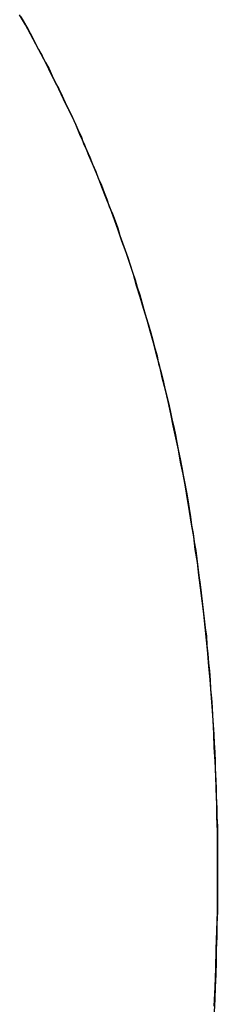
# Model space of a CAD drawing. Extents: x -4.4 to 4.4, y -6.1 to 5.8.
# Tile 76 of 157: x -1.71042 to -1.70665, y 3.52927 to 3.548. Entities that reach past the tile are written whole.
import ezdxf

# ---------------------------------------------------------------- set-up
doc = ezdxf.new("R2010")
doc.units = 0
doc.layers.get('0').update_dxf_attribs({"linetype": 'CONTINUOUS'})

# ---------------------------------------------------------------- blocks, each defined once
blk = doc.blocks.new('*U1')
for points in [[(-1.7104, 3.54805, 5.3045), (-1.71033, 3.54793, 5.3045), (-1.71026, 3.54781, 5.3045), (-1.71019, 3.54768, 5.3045), (-1.71013, 3.54756, 5.3045), (-1.71006, 3.54743, 5.3045), (-1.70999, 3.54731, 5.3045), (-1.70993, 3.54718, 5.3045), (-1.70986, 3.54706, 5.3045), (-1.7098, 3.54693, 5.3045), (-1.70974, 3.5468, 5.3045), (-1.70967, 3.54668, 5.3045), (-1.70961, 3.54655, 5.3045), (-1.70955, 3.54642, 5.3045), (-1.70949, 3.54629, 5.3045), (-1.70943, 3.54617, 5.3045), (-1.70937, 3.54604, 5.3045), (-1.70931, 3.54591, 5.3045), (-1.70925, 3.54578, 5.3045), (-1.7092, 3.54564, 5.3045), (-1.70914, 3.54551, 5.3045), (-1.70908, 3.54538, 5.3045), (-1.70903, 3.54525, 5.3045), (-1.70897, 3.54511, 5.3045), (-1.70892, 3.54498, 5.3045), (-1.70886, 3.54485, 5.3045), (-1.70881, 3.54471, 5.3045), (-1.70876, 3.54458, 5.3045), (-1.70871, 3.54444, 5.3045), (-1.70865, 3.5443, 5.3045), (-1.7086, 3.54417, 5.3045), (-1.70855, 3.54403, 5.3045), (-1.70851, 3.54389, 5.3045), (-1.70846, 3.54375, 5.3045), (-1.70841, 3.54361, 5.3045), (-1.70836, 3.54347, 5.3045), (-1.70831, 3.54333, 5.3045), (-1.70827, 3.54319, 5.3045), (-1.70822, 3.54305, 5.3045), (-1.70818, 3.54291, 5.3045), (-1.70813, 3.54276, 5.3045), (-1.70809, 3.54262, 5.3045), (-1.70805, 3.54248, 5.3045), (-1.70801, 3.54233, 5.3045), (-1.70796, 3.54219, 5.3045), (-1.70792, 3.54204, 5.3045), (-1.70788, 3.5419, 5.3045), (-1.70784, 3.54175, 5.3045), (-1.7078, 3.5416, 5.3045), (-1.70777, 3.54145, 5.3045), (-1.70773, 3.54131, 5.3045), (-1.70769, 3.54116, 5.3045), (-1.70766, 3.54101, 5.3045), (-1.70762, 3.54086, 5.3045), (-1.70758, 3.54071, 5.3045), (-1.70755, 3.54056, 5.3045), (-1.70752, 3.5404, 5.3045), (-1.70748, 3.54025, 5.3045), (-1.70745, 3.5401, 5.3045), (-1.70742, 3.53995, 5.3045), (-1.70739, 3.53979, 5.3045), (-1.70736, 3.53964, 5.3045), (-1.70733, 3.53948, 5.3045), (-1.7073, 3.53933, 5.3045), (-1.70727, 3.53917, 5.3045), (-1.70724, 3.53901, 5.3045), (-1.70721, 3.53886, 5.3045), (-1.70719, 3.5387, 5.3045), (-1.70716, 3.53854, 5.3045), (-1.70714, 3.53838, 5.3045), (-1.70711, 3.53822, 5.3045), (-1.70709, 3.53806, 5.3045), (-1.70706, 3.5379, 5.3045), (-1.70704, 3.53774, 5.3045), (-1.70702, 3.53758, 5.3045), (-1.707, 3.53742, 5.3045), (-1.70698, 3.53725, 5.3045), (-1.70696, 3.53709, 5.3045), (-1.70694, 3.53693, 5.3045), (-1.70692, 3.53676, 5.3045), (-1.7069, 3.5366, 5.3045), (-1.70688, 3.53643, 5.3045), (-1.70686, 3.53627, 5.3045), (-1.70685, 3.5361, 5.3045), (-1.70683, 3.53593, 5.3045), (-1.70682, 3.53576, 5.3045), (-1.7068, 3.5356, 5.3045), (-1.70679, 3.53543, 5.3045), (-1.70678, 3.53526, 5.3045), (-1.70676, 3.53509, 5.3045), (-1.70675, 3.53492, 5.3045), (-1.70674, 3.53475, 5.3045), (-1.70673, 3.53458, 5.3045), (-1.70672, 3.5344, 5.3045), (-1.70671, 3.53423, 5.3045), (-1.7067, 3.53406, 5.3045), (-1.70669, 3.53388, 5.3045), (-1.70669, 3.53371, 5.3045), (-1.70668, 3.53353, 5.3045), (-1.70667, 3.53336, 5.3045), (-1.70667, 3.53318, 5.3045), (-1.70666, 3.53301, 5.3045), (-1.70666, 3.53283, 5.3045), (-1.70665, 3.53265, 5.3045), (-1.70665, 3.53247, 5.3045), (-1.70665, 3.53229, 5.3045), (-1.70665, 3.53211, 5.3045), (-1.70665, 3.53193, 5.3045), (-1.70665, 3.53175, 5.3045)], [(-1.70665, 3.53175, 5.304), (-1.70665, 3.53202, 5.304), (-1.70665, 3.53229, 5.304), (-1.70665, 3.53256, 5.304), (-1.70666, 3.53283, 5.304), (-1.70666, 3.5331, 5.304), (-1.70667, 3.53336, 5.304), (-1.70668, 3.53363, 5.304), (-1.70669, 3.53389, 5.304), (-1.70671, 3.53415, 5.304), (-1.70672, 3.53441, 5.304), (-1.70673, 3.53467, 5.304), (-1.70675, 3.53493, 5.304), (-1.70677, 3.53518, 5.304), (-1.70679, 3.53544, 5.304), (-1.70681, 3.53569, 5.304), (-1.70683, 3.53594, 5.304), (-1.70686, 3.53619, 5.304), (-1.70688, 3.53644, 5.304), (-1.70691, 3.53669, 5.304), (-1.70694, 3.53694, 5.304), (-1.70697, 3.53719, 5.304), (-1.707, 3.53743, 5.304), (-1.70703, 3.53767, 5.304), (-1.70707, 3.53792, 5.304), (-1.7071, 3.53816, 5.304), (-1.70714, 3.5384, 5.304), (-1.70718, 3.53864, 5.304), (-1.70722, 3.53887, 5.304), (-1.70726, 3.53911, 5.304), (-1.7073, 3.53935, 5.304), (-1.70735, 3.53958, 5.304), (-1.70739, 3.53981, 5.304), (-1.70744, 3.54004, 5.304), (-1.70749, 3.54027, 5.304), (-1.70754, 3.5405, 5.304), (-1.70759, 3.54073, 5.304), (-1.70764, 3.54095, 5.304), (-1.7077, 3.54118, 5.304), (-1.70775, 3.5414, 5.304), (-1.70781, 3.54162, 5.304), (-1.70787, 3.54185, 5.304), (-1.70793, 3.54207, 5.304), (-1.70799, 3.54228, 5.304), (-1.70806, 3.5425, 5.304), (-1.70812, 3.54272, 5.304), (-1.70819, 3.54293, 5.304), (-1.70825, 3.54315, 5.304), (-1.70832, 3.54336, 5.304), (-1.70839, 3.54357, 5.304), (-1.70847, 3.54378, 5.304), (-1.70854, 3.54399, 5.304), (-1.70861, 3.54419, 5.304), (-1.70869, 3.5444, 5.304), (-1.70877, 3.5446, 5.304), (-1.70885, 3.54481, 5.304), (-1.70893, 3.54501, 5.304), (-1.70901, 3.54521, 5.304), (-1.7091, 3.54541, 5.304), (-1.70918, 3.54561, 5.304), (-1.70927, 3.54581, 5.304), (-1.70935, 3.546, 5.304), (-1.70944, 3.5462, 5.304), (-1.70954, 3.54639, 5.304), (-1.70963, 3.54658, 5.304), (-1.70972, 3.54677, 5.304), (-1.70982, 3.54696, 5.304), (-1.70991, 3.54715, 5.304), (-1.71001, 3.54734, 5.304), (-1.71011, 3.54753, 5.304), (-1.71021, 3.54772, 5.304), (-1.71031, 3.5479, 5.304), (-1.71042, 3.54809, 5.304)], [(-1.70665, 3.53175, 5.304), (-1.70665, 3.53202, 5.304), (-1.70665, 3.53229, 5.304), (-1.70665, 3.53256, 5.304), (-1.70666, 3.53283, 5.304), (-1.70666, 3.5331, 5.304), (-1.70667, 3.53336, 5.304), (-1.70668, 3.53363, 5.304), (-1.70669, 3.53389, 5.304), (-1.70671, 3.53415, 5.304), (-1.70672, 3.53441, 5.304), (-1.70673, 3.53467, 5.304), (-1.70675, 3.53493, 5.304), (-1.70677, 3.53518, 5.304), (-1.70679, 3.53544, 5.304), (-1.70681, 3.53569, 5.304), (-1.70683, 3.53594, 5.304), (-1.70686, 3.53619, 5.304), (-1.70688, 3.53644, 5.304), (-1.70691, 3.53669, 5.304), (-1.70694, 3.53694, 5.304), (-1.70697, 3.53719, 5.304), (-1.707, 3.53743, 5.304), (-1.70703, 3.53767, 5.304), (-1.70707, 3.53792, 5.304), (-1.7071, 3.53816, 5.304), (-1.70714, 3.5384, 5.304), (-1.70718, 3.53864, 5.304), (-1.70722, 3.53887, 5.304), (-1.70726, 3.53911, 5.304), (-1.7073, 3.53935, 5.304), (-1.70735, 3.53958, 5.304), (-1.70739, 3.53981, 5.304), (-1.70744, 3.54004, 5.304), (-1.70749, 3.54027, 5.304), (-1.70754, 3.5405, 5.304), (-1.70759, 3.54073, 5.304), (-1.70764, 3.54095, 5.304), (-1.7077, 3.54118, 5.304), (-1.70775, 3.5414, 5.304), (-1.70781, 3.54162, 5.304), (-1.70787, 3.54185, 5.304), (-1.70793, 3.54207, 5.304), (-1.70799, 3.54228, 5.304), (-1.70806, 3.5425, 5.304), (-1.70812, 3.54272, 5.304), (-1.70819, 3.54293, 5.304), (-1.70825, 3.54315, 5.304), (-1.70832, 3.54336, 5.304), (-1.70839, 3.54357, 5.304), (-1.70847, 3.54378, 5.304), (-1.70854, 3.54399, 5.304), (-1.70861, 3.54419, 5.304), (-1.70869, 3.5444, 5.304), (-1.70877, 3.5446, 5.304), (-1.70885, 3.54481, 5.304), (-1.70893, 3.54501, 5.304), (-1.70901, 3.54521, 5.304), (-1.7091, 3.54541, 5.304), (-1.70918, 3.54561, 5.304), (-1.70927, 3.54581, 5.304), (-1.70935, 3.546, 5.304), (-1.70944, 3.5462, 5.304), (-1.70954, 3.54639, 5.304), (-1.70963, 3.54658, 5.304), (-1.70972, 3.54677, 5.304), (-1.70982, 3.54696, 5.304), (-1.70991, 3.54715, 5.304), (-1.71001, 3.54734, 5.304), (-1.71011, 3.54753, 5.304), (-1.71021, 3.54772, 5.304), (-1.71031, 3.5479, 5.304), (-1.71042, 3.54809, 5.304)], [(-1.7104, 3.54805, 5.3045), (-1.71033, 3.54793, 5.3045), (-1.71026, 3.54781, 5.3045), (-1.71019, 3.54768, 5.3045), (-1.71013, 3.54756, 5.3045), (-1.71006, 3.54743, 5.3045), (-1.70999, 3.54731, 5.3045), (-1.70993, 3.54718, 5.3045), (-1.70986, 3.54706, 5.3045), (-1.7098, 3.54693, 5.3045), (-1.70974, 3.5468, 5.3045), (-1.70967, 3.54668, 5.3045), (-1.70961, 3.54655, 5.3045), (-1.70955, 3.54642, 5.3045), (-1.70949, 3.54629, 5.3045), (-1.70943, 3.54617, 5.3045), (-1.70937, 3.54604, 5.3045), (-1.70931, 3.54591, 5.3045), (-1.70925, 3.54578, 5.3045), (-1.7092, 3.54564, 5.3045), (-1.70914, 3.54551, 5.3045), (-1.70908, 3.54538, 5.3045), (-1.70903, 3.54525, 5.3045), (-1.70897, 3.54511, 5.3045), (-1.70892, 3.54498, 5.3045), (-1.70886, 3.54485, 5.3045), (-1.70881, 3.54471, 5.3045), (-1.70876, 3.54458, 5.3045), (-1.70871, 3.54444, 5.3045), (-1.70865, 3.5443, 5.3045), (-1.7086, 3.54417, 5.3045), (-1.70855, 3.54403, 5.3045), (-1.70851, 3.54389, 5.3045), (-1.70846, 3.54375, 5.3045), (-1.70841, 3.54361, 5.3045), (-1.70836, 3.54347, 5.3045), (-1.70831, 3.54333, 5.3045), (-1.70827, 3.54319, 5.3045), (-1.70822, 3.54305, 5.3045), (-1.70818, 3.54291, 5.3045), (-1.70813, 3.54276, 5.3045), (-1.70809, 3.54262, 5.3045), (-1.70805, 3.54248, 5.3045), (-1.70801, 3.54233, 5.3045), (-1.70796, 3.54219, 5.3045), (-1.70792, 3.54204, 5.3045), (-1.70788, 3.5419, 5.3045), (-1.70784, 3.54175, 5.3045), (-1.7078, 3.5416, 5.3045), (-1.70777, 3.54145, 5.3045), (-1.70773, 3.54131, 5.3045), (-1.70769, 3.54116, 5.3045), (-1.70766, 3.54101, 5.3045), (-1.70762, 3.54086, 5.3045), (-1.70758, 3.54071, 5.3045), (-1.70755, 3.54056, 5.3045), (-1.70752, 3.5404, 5.3045), (-1.70748, 3.54025, 5.3045), (-1.70745, 3.5401, 5.3045), (-1.70742, 3.53995, 5.3045), (-1.70739, 3.53979, 5.3045), (-1.70736, 3.53964, 5.3045), (-1.70733, 3.53948, 5.3045), (-1.7073, 3.53933, 5.3045), (-1.70727, 3.53917, 5.3045), (-1.70724, 3.53901, 5.3045), (-1.70721, 3.53886, 5.3045), (-1.70719, 3.5387, 5.3045), (-1.70716, 3.53854, 5.3045), (-1.70714, 3.53838, 5.3045), (-1.70711, 3.53822, 5.3045), (-1.70709, 3.53806, 5.3045), (-1.70706, 3.5379, 5.3045), (-1.70704, 3.53774, 5.3045), (-1.70702, 3.53758, 5.3045), (-1.707, 3.53742, 5.3045), (-1.70698, 3.53725, 5.3045), (-1.70696, 3.53709, 5.3045), (-1.70694, 3.53693, 5.3045), (-1.70692, 3.53676, 5.3045), (-1.7069, 3.5366, 5.3045), (-1.70688, 3.53643, 5.3045), (-1.70686, 3.53627, 5.3045), (-1.70685, 3.5361, 5.3045), (-1.70683, 3.53593, 5.3045), (-1.70682, 3.53576, 5.3045), (-1.7068, 3.5356, 5.3045), (-1.70679, 3.53543, 5.3045), (-1.70678, 3.53526, 5.3045), (-1.70676, 3.53509, 5.3045), (-1.70675, 3.53492, 5.3045), (-1.70674, 3.53475, 5.3045), (-1.70673, 3.53458, 5.3045), (-1.70672, 3.5344, 5.3045), (-1.70671, 3.53423, 5.3045), (-1.7067, 3.53406, 5.3045), (-1.70669, 3.53388, 5.3045), (-1.70669, 3.53371, 5.3045), (-1.70668, 3.53353, 5.3045), (-1.70667, 3.53336, 5.3045), (-1.70667, 3.53318, 5.3045), (-1.70666, 3.53301, 5.3045), (-1.70666, 3.53283, 5.3045), (-1.70665, 3.53265, 5.3045), (-1.70665, 3.53247, 5.3045), (-1.70665, 3.53229, 5.3045), (-1.70665, 3.53211, 5.3045), (-1.70665, 3.53193, 5.3045), (-1.70665, 3.53175, 5.3045)], [(-1.70665, 3.53175, 5.3045), (-1.70665, 3.53151, 5.3045), (-1.70665, 3.53127, 5.3045), (-1.70665, 3.53103, 5.3045), (-1.70666, 3.53079, 5.3045), (-1.70666, 3.53055, 5.3045), (-1.70667, 3.53031, 5.3045), (-1.70667, 3.53007, 5.3045), (-1.70668, 3.52983, 5.3045), (-1.70669, 3.52959, 5.3045), (-1.7067, 3.52936, 5.3045), (-1.70671, 3.52912, 5.3045)], [(-1.70671, 3.52923, 5.304), (-1.70669, 3.52959, 5.304), (-1.70668, 3.52995, 5.304), (-1.70667, 3.53031, 5.304), (-1.70666, 3.53067, 5.304), (-1.70665, 3.53103, 5.304), (-1.70665, 3.53139, 5.304), (-1.70665, 3.53175, 5.304)], [(-1.70671, 3.52923, 5.304), (-1.70669, 3.52959, 5.304), (-1.70668, 3.52995, 5.304), (-1.70667, 3.53031, 5.304), (-1.70666, 3.53067, 5.304), (-1.70665, 3.53103, 5.304), (-1.70665, 3.53139, 5.304), (-1.70665, 3.53175, 5.304)], [(-1.70665, 3.53175, 5.3045), (-1.70665, 3.53151, 5.3045), (-1.70665, 3.53127, 5.3045), (-1.70665, 3.53103, 5.3045), (-1.70666, 3.53079, 5.3045), (-1.70666, 3.53055, 5.3045), (-1.70667, 3.53031, 5.3045), (-1.70667, 3.53007, 5.3045), (-1.70668, 3.52983, 5.3045), (-1.70669, 3.52959, 5.3045), (-1.7067, 3.52936, 5.3045), (-1.70671, 3.52912, 5.3045)]]:
    blk.add_polyline3d(points)

msp = doc.modelspace()

# ---------------------------------------------------------------- block references
msp.add_blockref('*U1', (0, 0))

doc.saveas('drawing.dxf')
